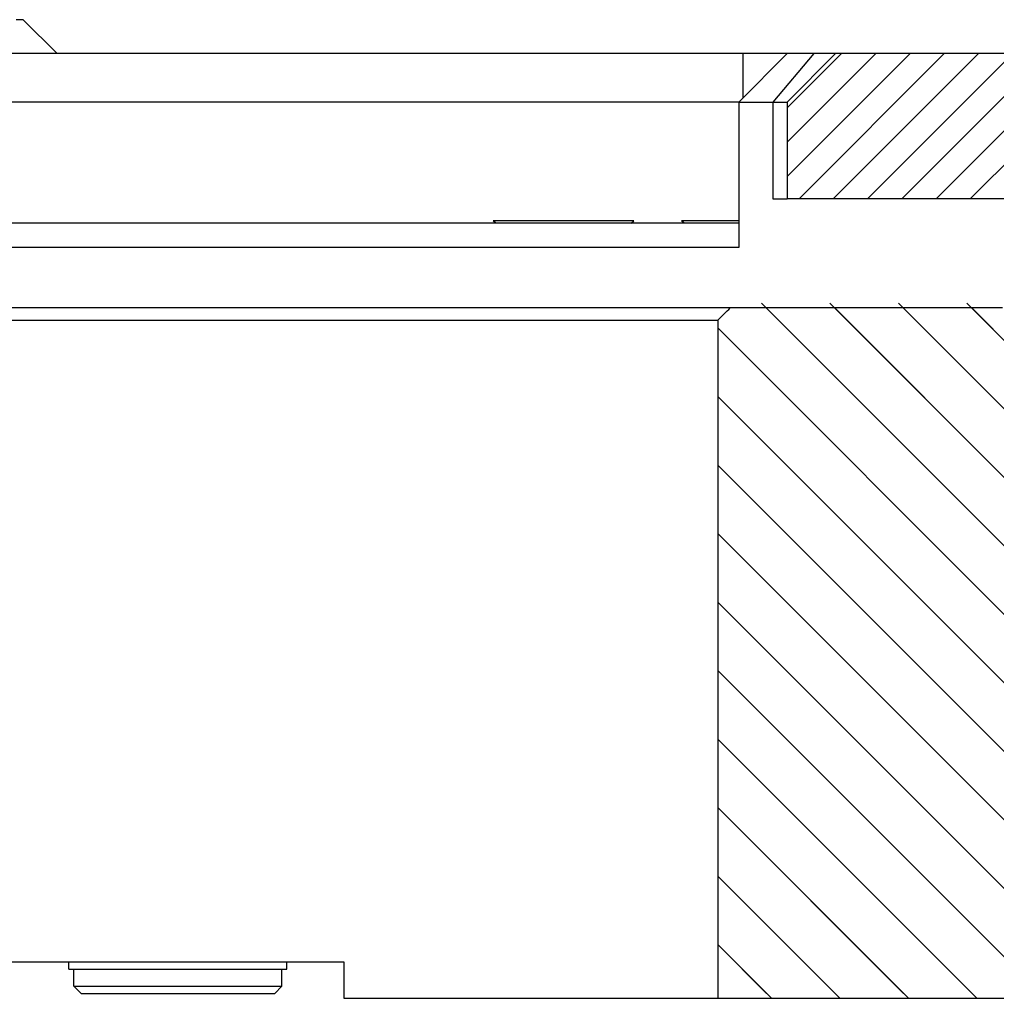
# Model space of a CAD drawing. Extents: x -1763 to 4575, y -3429 to 1051.
# Tile 130 of 193: x 3192 to 3232, y -2488 to -2447. Entities that reach past the tile are written whole.
import ezdxf

# ---------------------------------------------------------------- set-up
doc = ezdxf.new("R2010")
doc.units = 0
doc.linetypes.add('DASHED', pattern=[15, 7, -8])
doc.layers.get('0').update_dxf_attribs({"linetype": 'CONTINUOUS'})
doc.layers.add('1', color=7, linetype='CONTINUOUS')
pattern_1 = [(135, (0, 0), (-1.4142136, -1.4142136), [])]

# ---------------------------------------------------------------- blocks, each defined once
blk = doc.blocks.new('Z-STACK', base_point=(-660.966, -2613.082))
at = {"linetype": 'CONTINUOUS'}
h = blk.add_hatch(dxfattribs=at)
h.set_pattern_fill('USER', color=1, angle=225, pattern_type=0)
h.set_pattern_definition([(225, (0, 0), (0.70710678, -0.70710678), [])])
edge = h.paths.add_edge_path()
edge.add_line((3223.311, -2450.268), (3223.311, -2454.268))
edge.add_line((3223.311, -2454.268), (3234.24, -2454.268))
edge.add_line((3234.24, -2454.268), (3234.24, -2460.018))
edge.add_spline(control_points=[(3234.24, -2460.018), (3234.282, -2460.06), (3234.367, -2460.143), (3234.452, -2460.227), (3234.494, -2460.268)], knot_values=[0, 0, 0, 0, 0.178396, 0.356792, 0.356792, 0.356792, 0.356792], degree=3, periodic=0)
edge.add_line((3234.494, -2460.268), (3235.311, -2460.268))
edge.add_line((3235.311, -2460.268), (3236.661, -2460.268))
edge.add_line((3236.661, -2460.268), (3236.911, -2460.018))
edge.add_line((3236.911, -2460.018), (3236.911, -2459.268))
edge.add_line((3236.911, -2459.268), (3237.411, -2459.268))
edge.add_line((3237.411, -2459.268), (3240.911, -2459.268))
edge.add_line((3240.911, -2459.268), (3242.911, -2459.268))
edge.add_line((3242.911, -2459.268), (3247.311, -2459.268))
edge.add_line((3247.311, -2459.268), (3249.311, -2459.268))
edge.add_line((3249.311, -2459.268), (3252.811, -2459.268))
edge.add_line((3252.811, -2459.268), (3253.311, -2459.268))
edge.add_line((3253.311, -2459.268), (3255.451, -2459.268))
edge.add_line((3255.451, -2459.268), (3255.451, -2449.268))
edge.add_line((3255.451, -2449.268), (3254.451, -2448.268))
edge.add_line((3254.451, -2448.268), (3225.311, -2448.268))
edge.add_line((3225.311, -2448.268), (3223.311, -2450.268))
h = blk.add_hatch(dxfattribs=at)
h.set_pattern_fill('USER', color=4, scale=2, angle=135, pattern_type=0)
h.set_pattern_definition(pattern_1)
edge = h.paths.add_edge_path()
edge.add_line((3220.446, -2487.268), (3232.712, -2487.268))
edge.add_line((3232.712, -2487.268), (3232.712, -2459.268))
edge.add_spline(control_points=[(3232.712, -2459.268), (3232.627, -2459.185), (3232.457, -2459.018), (3232.287, -2458.852), (3232.202, -2458.768)], knot_values=[0, 0, 0, 0, 0.35694, 0.71388, 0.71388, 0.71388, 0.71388], degree=3, periodic=0)
edge.add_line((3232.202, -2458.768), (3220.959, -2458.768))
edge.add_spline(control_points=[(3220.959, -2458.768), (3220.873, -2458.852), (3220.703, -2459.019), (3220.532, -2459.185), (3220.446, -2459.268)], knot_values=[0, 0, 0, 0, 0.358121, 0.716243, 0.716243, 0.716243, 0.716243], degree=3, periodic=0)
edge.add_line((3220.446, -2459.268), (3220.446, -2487.268))
h = blk.add_hatch(dxfattribs=at)
h.set_pattern_fill('USER', color=4, scale=1.5, angle=135, pattern_type=0)
h.set_pattern_definition([(135, (0, 0), (-1.06066017, -1.06066017), [])])
edge = h.paths.add_edge_path()
edge.add_line((3236.987, -2470.868), (3236.312, -2470.868))
edge.add_line((3236.312, -2470.868), (3236.05, -2470.868))
edge.add_line((3236.05, -2470.868), (3235.78, -2470.868))
edge.add_line((3235.78, -2470.868), (3233.758, -2470.868))
edge.add_line((3233.758, -2470.868), (3233.527, -2470.868))
edge.add_spline(control_points=[(3233.527, -2470.868), (3233.476, -2470.918), (3233.374, -2471.018), (3233.272, -2471.118), (3233.221, -2471.168)], knot_values=[0, 0, 0, 0, 0.214121, 0.428241, 0.428241, 0.428241, 0.428241], degree=3, periodic=0)
edge.add_line((3233.221, -2471.168), (3233.221, -2487.868))
edge.add_line((3233.221, -2487.868), (3220.754, -2487.868))
edge.add_spline(control_points=[(3220.754, -2487.868), (3220.703, -2487.918), (3220.6, -2488.018), (3220.497, -2488.118), (3220.446, -2488.168)], knot_values=[0, 0, 0, 0, 0.214881, 0.429761, 0.429761, 0.429761, 0.429761], degree=3, periodic=0)
edge.add_line((3220.446, -2488.168), (3220.446, -2491.568))
edge.add_spline(control_points=[(3220.446, -2491.568), (3220.497, -2491.618), (3220.6, -2491.718), (3220.703, -2491.818), (3220.754, -2491.868)], knot_values=[0, 0, 0, 0, 0.214881, 0.429761, 0.429761, 0.429761, 0.429761], degree=3, periodic=0)
edge.add_line((3220.754, -2491.868), (3234.24, -2491.868))
edge.add_line((3234.24, -2491.868), (3234.24, -2500.568))
edge.add_spline(control_points=[(3234.24, -2500.568), (3234.291, -2500.618), (3234.392, -2500.718), (3234.494, -2500.818), (3234.545, -2500.868)], knot_values=[0, 0, 0, 0, 0.214074, 0.428148, 0.428148, 0.428148, 0.428148], degree=3, periodic=0)
edge.add_line((3234.545, -2500.868), (3236.987, -2500.868))
edge.add_spline(control_points=[(3236.987, -2500.868), (3237.038, -2500.818), (3237.14, -2500.718), (3237.242, -2500.618), (3237.293, -2500.568)], knot_values=[0, 0, 0, 0, 0.213956, 0.427912, 0.427912, 0.427912, 0.427912], degree=3, periodic=0)
edge.add_line((3237.293, -2500.568), (3237.293, -2471.168))
edge.add_spline(control_points=[(3237.293, -2471.168), (3237.242, -2471.118), (3237.14, -2471.018), (3237.038, -2470.918), (3236.987, -2470.868)], knot_values=[0, 0, 0, 0, 0.213956, 0.427912, 0.427912, 0.427912, 0.427912], degree=3, periodic=0)
at = {"layer": '1', "linetype": 'CONTINUOUS'}
h = blk.add_hatch(dxfattribs=at)
h.set_pattern_fill('USER', color=4, scale=2, angle=135, pattern_type=0)
h.set_pattern_definition(pattern_1)
h.paths.add_polyline_path([(3232.712, -2487.068), (3232.712, -2459.068), (3232.202, -2458.568), (3220.959, -2458.568), (3220.446, -2459.068), (3220.446, -2487.068)])
at = {"color": 7, "linetype": 'CONTINUOUS'}
for p, q in [((3191.761, -2446.868), (3191.461, -2446.868)), ((3191.761, -2446.868), (3193.161, -2448.268)), ((3221.491, -2448.268), (3162.311, -2448.268)), ((3223.311, -2448.268), (3221.311, -2450.268)), ((3222.311, -2448.268), (3221.491, -2448.268)), ((3223.311, -2448.268), (3222.311, -2448.268)), ((3225.311, -2448.268), (3223.311, -2450.268)), ((3223.563, -2448.268), (3223.311, -2448.268)), ((3224.311, -2448.268), (3223.563, -2448.268)), ((3224.413, -2448.268), (3224.311, -2448.268)), ((3225.311, -2448.268), (3224.413, -2448.268)), ((3254.451, -2448.268), (3225.311, -2448.268)), ((3221.311, -2450.268), (3162.311, -2450.268)), ((3221.311, -2450.268), (3222.713, -2450.268)), ((3221.311, -2450.268), (3221.311, -2455.268)), ((3222.713, -2450.268), (3223.311, -2450.268)), ((3223.311, -2450.268), (3223.311, -2454.268)), ((3222.713, -2454.268), (3223.311, -2454.268)), ((3234.24, -2454.268), (3223.311, -2454.268)), ((3211.272, -2455.268), (3211.172, -2455.168)), ((3216.972, -2455.168), (3211.172, -2455.168)), ((3216.872, -2455.268), (3216.972, -2455.168)), ((3219.05, -2455.268), (3218.95, -2455.168)), ((3221.311, -2455.168), (3218.95, -2455.168)), ((3221.311, -2455.268), (3162.311, -2455.268)), ((3221.311, -2455.268), (3221.311, -2456.268)), ((3221.311, -2456.268), (3157.814, -2456.268)), ((3193.645, -2486.068), (3193.645, -2485.768)), ((3193.645, -2486.068), (3193.845, -2486.068)), ((3193.845, -2486.768), (3193.845, -2486.068)), ((3193.845, -2486.068), (3195.645, -2486.068)), ((3195.645, -2486.068), (3200.645, -2486.068)), ((3200.645, -2486.068), (3201.22, -2486.068)), ((3201.22, -2486.068), (3201.251, -2486.068)), ((3201.251, -2486.068), (3202.445, -2486.068)), ((3202.445, -2486.768), (3202.445, -2486.068)), ((3202.445, -2486.068), (3202.645, -2486.068)), ((3202.645, -2486.068), (3202.645, -2485.768)), ((3204.999, -2485.768), (3204.999, -2487.268)), ((3194.145, -2487.068), (3193.845, -2486.768)), ((3193.845, -2486.768), (3201.22, -2486.768)), ((3201.22, -2486.768), (3202.445, -2486.768)), ((3202.145, -2487.068), (3202.445, -2486.768)), ((3194.145, -2487.068), (3201.005, -2487.068)), ((3201.005, -2487.068), (3202.145, -2487.068))]:
    blk.add_line(p, q, dxfattribs=at)
at = {"color": 1, "linetype": 'CONTINUOUS'}
for p, q in [((3221.491, -2450.088), (3221.491, -2448.268)), ((3224.413, -2448.268), (3222.713, -2450.268)), ((3222.713, -2450.268), (3222.713, -2454.268))]:
    blk.add_line(p, q, dxfattribs=at)
at = {"color": 4, "linetype": 'CONTINUOUS'}
for p, q in [((3220.959, -2458.768), (3185.132, -2458.768)), ((3232.202, -2458.768), (3220.959, -2458.768)), ((3184.483, -2459.268), (3220.446, -2459.268)), ((3220.446, -2459.268), (3220.446, -2487.268)), ((3184.657, -2485.768), (3204.999, -2485.768)), ((3204.999, -2487.268), (3220.446, -2487.268)), ((3220.446, -2487.268), (3232.712, -2487.268))]:
    blk.add_line(p, q, dxfattribs=at)
at = {"color": 7, "linetype": 'DASHED'}
for p, q in [((3193.845, -2486.068), (3195.645, -2486.068)), ((3195.645, -2486.068), (3200.645, -2486.068)), ((3200.645, -2486.068), (3201.22, -2486.068)), ((3201.22, -2486.068), (3201.251, -2486.068)), ((3201.251, -2486.068), (3202.445, -2486.068))]:
    blk.add_line(p, q, dxfattribs=at)
at = {"color": 7, "linetype": 'CONTINUOUS'}
blk.add_open_spline([(3220.446, -2459.268), (3220.532, -2459.185), (3220.617, -2459.102), (3220.703, -2459.019), (3220.788, -2458.935), (3220.873, -2458.852), (3220.959, -2458.768)], degree=3, knots=[0, 0, 0, 0, 0.3581214, 0.3581214, 0.3581214, 0.7162428, 0.7162428, 0.7162428, 0.7162428], dxfattribs=at)

msp = doc.modelspace()

# ---------------------------------------------------------------- block references
at = {"layer": '1'}
msp.add_blockref('Z-STACK', (-660.966, -2613.082), dxfattribs=at)

doc.saveas('drawing.dxf')
